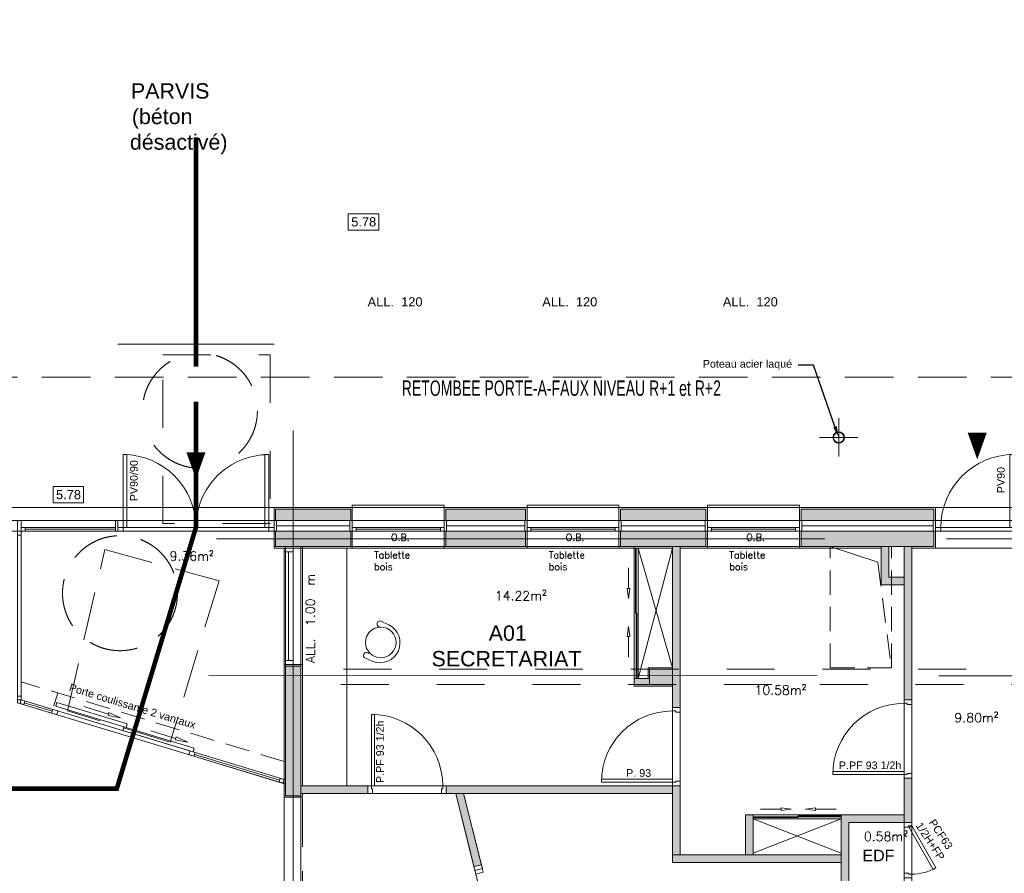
# Model space of a CAD drawing. Header units: metres. Extents: x -27451 to 793200, y -12566 to 75286.
# Tile 19 of 27: x 52649 to 65497, y 26230 to 37367. Entities that reach past the tile are written whole.
import ezdxf
from ezdxf import colors
from ezdxf.entities.mleader import LeaderData, LeaderLine
from ezdxf.math import Vec2, Vec3

# ---------------------------------------------------------------- set-up
doc = ezdxf.new("R2010")
doc.units = ezdxf.units.M
doc.header["$LTSCALE"] = 50
for name, pattern in [('AXES', [50.8, 31.75, -6.35, 6.35, -6.35]), ('CACHE', [9.525, 6.35, -3.175]), ('INTERROMPU', [19.05, 12.7, -6.35]), ('PLURIELLE', [0.5, 0.25, -0.25]), ('POINTILLE', [6.35, 0, -6.35])]:
    doc.linetypes.add(name, pattern=pattern)
doc.layers.get('0').update_dxf_attribs({"lineweight": 0})
doc.layers.get('DefPoints').update_dxf_attribs({"lineweight": 0})
for name, color, linetype, lineweight in [('B-BORDURE', 9, 'Continuous', 0), ('D-CLDIST', 3, 'Continuous', 0), ('D-CLDOUB', 2, 'Continuous', 0), ('D-ISOLAT', 104, 'Continuous', 0), ('E-MOBIL', 43, 'Continuous', 0), ('H-CLOISON', 20, 'Continuous', 0), ('H-PAROIS', 9, 'Continuous', 0), ('O-MENUISEXT', 1, 'Continuous', 0), ('O-MENUISINT', 6, 'Continuous', 0), ('P-PLAF. PLACO', 60, 'Continuous', 0), ('R-COT50', 7, 'Continuous', 0), ('R-TEXTE1', 7, 'Continuous', 0), ('R-TEXTE2', 1, 'Continuous', 0), ('S-AXESTR', 1, 'AXES', 0), ('S-CHARPENTE', 8, 'Continuous', 0), ('S-ELTVUS', 195, 'Continuous', 0), ('S-MACON', 4, 'Continuous', 0), ('S-POUTRE', 8, 'INTERROMPU', 0), ('T-DIVERS', 52, 'Continuous', 0), ('T-TEXTE SURFACE', 31, 'Continuous', 0), ('V-ENDUIT', 3, 'Continuous', 0)]:
    doc.layers.add(name, color=color, linetype=linetype, lineweight=lineweight)
doc.layers.add('R-ACCESSIBILITE PMR', color=7, linetype='Continuous', lineweight=0, true_color=0x8f23b3)
doc.layers.add('SU-SURHAB', color=21, linetype='Continuous', lineweight=0, plot=False)
doc.layers.add('SU-SURHOB', color=225, linetype='Continuous', lineweight=0, plot=False)
doc.styles.add('AAP Fort', font='swiss.ttf')
doc.styles.add('AAP Light', font='simplex.shx', dxfattribs={"width": 0.67})
doc.styles.add('Cotation', font='Romans.shx')
doc.linetypes.add('ISOLATION', pattern='A,0.00254,-2.54,[134,ltypeshp.shx,S=2.54,R=0,X=-2.54,Y=0],-5.08,[134,ltypeshp.shx,S=2.54,R=180,X=2.54,Y=0],-2.54', length=10.16254)
doc.dimstyles.new('COT50', dxfattribs={"dimscale": 0, "dimtxt": 120, "dimasz": 10, "dimexe": 1.25, "dimexo": 0.625, "dimgap": 50, "dimtad": 1, "dimdec": 1, "dimlfac": 0.1, "dimrnd": 0.5, "dimdsep": 46, "dimtxsty": 'Cotation', "dimblk1": 'POINTCOT', "dimblk2": 'POINTCOT', "dimsah": 1, "dimcen": 150, "dimse1": 1, "dimse2": 1, "dimadec": 0, "dimazin": 0, "dimtfac": 1, "dimtdec": 1, "dimtix": 1, "dimtmove": 2, "dimatfit": 3, "dimldrblk": 'POINTCOT', "dimfxl": 1, "dimtfill": 1, "dimtolj": 1, "dimarcsym": 0})

# ---------------------------------------------------------------- blocks, each defined once
blk = doc.blocks.new('Pext_140')
for points in [[(-197, 0), (-192, 0), (-192, 95), (-197, 95)], [(-7, 0), (-12, 0), (-12, 95), (-7, 95)], [(-204, -5), (-197, -5), (-197, 0), (-204, 0)], [(0, -5), (-7, -5), (-7, 0), (0, 0)]]:
    blk.add_lwpolyline(points, close=True)
for centre, start, end in [((-197, 0), 0, 90), ((-7, 0), 90, 180)]:
    blk.add_arc(centre, 95, start, end)
blk = doc.blocks.new('Pext_90')
for points in [[(-7, 0), (-12, 0), (-12, 95), (-7, 95)], [(-102, -5), (-109, -5), (-109, 0), (-102, 0)], [(0, -5), (-7, -5), (-7, 0), (0, 0)]]:
    blk.add_lwpolyline(points, close=True)
blk.add_arc((-7, 0), 95, 90, 180)
blk = doc.blocks.new('Pint_Cloison10_63')
for points in [[(-6.5, -3.5), (-4.5, 0), (-59.1, 31.5), (-61.1, 28)], [(-66, -10), (-72, -10), (-72, 0), (-67.5, 0), (-67.5, -4), (-66, -4)]]:
    blk.add_lwpolyline(points, close=True)
blk.add_lwpolyline([(0, -10), (-6, -10), (-6, -4), (-4.5, -4), (-4.5, 0), (0, 0), (0, -10)])
blk.add_arc((-4.5, 0), 63, 150, 180)
blk = doc.blocks.new('Pint_Cloison10_93')
for points in [[(-8.5, 0), (-4.5, 0), (-4.5, 93), (-8.5, 93)], [(-96, -10), (-102, -10), (-102, 0), (-97.5, 0), (-97.5, -4), (-96, -4)]]:
    blk.add_lwpolyline(points, close=True)
blk.add_lwpolyline([(0, -10), (-6, -10), (-6, -4), (-4.5, -4), (-4.5, 0), (0, 0), (0, -10)])
at = {"ltscale": 25}
blk.add_arc((-4.5, 0), 93, 90, 180, dxfattribs=at)
blk = doc.blocks.new('D-FLECH3')
for p, q in [((-50.1, 0), (-33.6, 2.1)), ((-33.6, -2.1), (-50.1, 0)), ((-33.6, 2.1), (-33.6, -2.1)), ((0, 0), (-33.6, 0))]:
    blk.add_line(p, q)
blk = doc.blocks.new('POINTCOT')
for p, q in [((0, 15), (0, -15)), ((-15, 0), (15, 0))]:
    blk.add_line(p, q)
at = {"const_width": 2.5}
blk.add_lwpolyline([(-1.3, 0, 1), (1.3, 0, 1)], format="xyb", close=True, dxfattribs=at)
blk = doc.blocks.new('*D538')
at = {"layer": 'DefPoints', "color": 0, "transparency": 16777216}
for p in [(52306, 30643), (52619, 30643), (52619, 28543)]:
    blk.add_point(p, dxfattribs=at)
at = {"layer": 'R-COT50', "color": 0, "lineweight": -2, "transparency": 16777216}
blk.add_line((52306, 28553), (52306, 30633), dxfattribs=at)
at = {"layer": 'R-COT50', "color": 0, "lineweight": -2, "transparency": 16777216, "xscale": 10, "yscale": 10, "zscale": 10}
for p, rotation in [((52306, 30643), 90), ((52306, 28543), 270)]:
    blk.add_blockref('POINTCOT', p, dxfattribs=dict(at, rotation=rotation))
at = {"layer": 'R-COT50', "color": 0, "transparency": 16777216, "insert": (52196, 29593), "char_height": 120, "attachment_point": 5, "rotation": 90, "style": 'Cotation', "bg_fill": 3, "box_fill_scale": 1.1, "bg_fill_color": 256, "bg_fill_true_color": 13158600, "bg_fill_transparency": 0}
blk.add_mtext('\\A1;210 x 240 + 60', dxfattribs=at)

msp = doc.modelspace()

# ---------------------------------------------------------------- hatches: boundary and pattern name
at = {"layer": 'H-CLOISON'}
h = msp.add_hatch(color=256, dxfattribs=at)
h.paths.add_polyline_path([(61169.13, 28392.84), (61269.13, 28392.84), (61269.13, 28692.84), (61169.13, 28692.84)])
h.paths.add_polyline_path([(61269.13, 28808.04), (61169.13, 28808.12), (61169.13, 28692.84), (61269.13, 28692.84)])
h.paths.add_polyline_path([(61169.13, 28892.84), (61169.13, 28808.12), (61269.13, 28808.04), (61269.13, 28892.84)])
h.paths.add_polyline_path([(61169.13, 28892.84), (61269.13, 28892.84), (61269.13, 30492.84), (61169.13, 30492.84)])
h = msp.add_hatch(color=256, dxfattribs=at)
h.dxf.hatch_style = 1
h.paths.add_polyline_path([(64024.13, 30092.84), (63989.13, 30092.84), (63989.13, 30251.64), (63889.13, 30251.64), (63889.13, 29992.84), (64024.13, 29992.84)])
h.paths.add_polyline_path([(64189.13, 30092.84), (64099.77, 30092.84, -0.00005643), (64090.48, 29992.84), (64189.13, 29992.84)])
h.paths.add_polyline_path([(64024.13, 30092.84), (64024.13, 29992.84), (64090.48, 29992.84, 0.00005643), (64099.77, 30092.84)])
h.paths.add_polyline_path([(63989.13, 30399.64), (63889.13, 30399.64), (63889.13, 30251.64), (63989.13, 30251.64)])
h.paths.add_polyline_path([(63989.13, 30439.11), (63889.13, 30479.44), (63889.13, 30399.64), (63989.13, 30399.64)])
h.paths.add_polyline_path([(63989.13, 30492.84), (63889.13, 30492.84), (63889.13, 30479.44), (63989.13, 30439.11)])
h = msp.add_hatch(color=256, dxfattribs=at)
h.dxf.hatch_style = 1
h.paths.add_polyline_path([(64289.13, 30472.84), (64289.13, 30492.84), (64189.13, 30492.84), (64189.13, 28892.84), (64289.13, 28892.84)])
h.paths.add_polyline_path([(64289.13, 28892.84), (64189.13, 28892.84), (64189.13, 28805.77), (64289.13, 28805.69)])
h.paths.add_polyline_path([(64289.13, 28805.69), (64189.13, 28805.77), (64189.13, 28692.84), (64289.13, 28692.84)])
h.paths.add_polyline_path([(64289.13, 28692.84), (64189.13, 28692.84), (64189.13, 28492.84), (64289.13, 28492.84)])
h = msp.add_hatch(color=256, dxfattribs=at)
h.paths.add_polyline_path([(60869.13, 28772.84), (60669.13, 28772.84), (60669.13, 28692.84), (60869.13, 28692.84)])
h.paths.add_polyline_path([(61169.13, 28692.84), (60869.13, 28692.84), (60669.13, 28692.84), (60669.13, 28672.84), (61169.13, 28672.84)])
for points in [[(56319.13, 27372.84), (56319.13, 27272.84), (57194.13, 27272.84), (57194.13, 27372.84)], [(58214.13, 27372.84), (58214.13, 27272.84), (61169.13, 27272.84), (61169.13, 27372.84)], [(61269.13, 27372.84), (61169.13, 27372.84), (61169.13, 27272.84), (61169.13, 26472.84), (61269.13, 26472.84)], [(64189.13, 26892.84), (64289.13, 26892.84), (64289.13, 27472.84), (64189.13, 27472.84)], [(58577.38, 26317.02), (58674.41, 26341.21), (58442.13, 27272.84), (58339.06, 27272.84)], [(63469.13, 26992.84), (63469.13, 26892.84), (64189.13, 26892.84), (64189.13, 26992.84)]]:
    msp.add_hatch(color=256, dxfattribs=at).paths.add_polyline_path(points)
h = msp.add_hatch(color=256, dxfattribs=at)
h.paths.add_polyline_path([(59037.29, 24885.77), (58940.26, 24861.57), (59261.22, 23574.27), (59364.28, 23574.27)])
h.paths.add_polyline_path([(59989.13, 23574.27), (59261.22, 23574.27), (59286.16, 23474.27), (59989.13, 23474.27)])
h.paths.add_polyline_path([(64189.13, 23474.27), (64189.13, 23574.27), (61834.13, 23574.27), (61834.13, 23474.27)])
h.paths.add_polyline_path([(64289.13, 23594.27), (64189.13, 23594.27), (64189.13, 23474.27), (64289.13, 23474.27)])
h.paths.add_polyline_path([(64289.13, 24168.56), (64189.13, 24168.56), (64189.13, 23994.27), (64289.13, 23994.27)])
h.paths.add_polyline_path([(64189.13, 24094.27), (63469.13, 24094.27), (63469.13, 23994.27), (64189.13, 23994.27)])
h.paths.add_polyline_path([(63469.13, 26992.84), (63369.13, 26992.84), (63369.13, 23574.27), (63469.13, 23574.27)])
h = msp.add_hatch(color=256, dxfattribs=at)
h.paths.add_polyline_path([(62219.13, 26992.84), (62119.13, 26992.84), (62119.13, 26472.84), (62219.13, 26472.84)])
h.paths.add_polyline_path([(63369.13, 26372.84), (63369.13, 26472.84), (61169.13, 26472.84), (61169.13, 26372.84)])
at = {"layer": 'H-PAROIS', "true_color": 0x002f5f}
h = msp.add_hatch(color=158, dxfattribs=at)
h.dxf.hatch_style = 1
h.paths.add_polyline_path([(56969.13, 30832.84), (56969.13, 30982.84), (55989.13, 30982.84), (55989.13, 30832.84)])
h = msp.add_hatch(color=158, dxfattribs=at)
h.dxf.hatch_style = 1
h.paths.add_polyline_path([(58209.13, 30982.84), (58209.13, 30832.84), (59249.13, 30832.84), (59249.13, 30982.84)])
h = msp.add_hatch(color=158, dxfattribs=at)
h.dxf.hatch_style = 1
h.paths.add_polyline_path([(61604.59, 30832.84), (61604.59, 30982.84), (60489.13, 30982.84), (60489.13, 30832.84)])
h = msp.add_hatch(color=158, dxfattribs=at)
h.dxf.hatch_style = 1
h.paths.add_polyline_path([(62844.59, 30982.84), (62844.59, 30832.84), (64579.13, 30832.84), (64579.13, 30982.84)])
h = msp.add_hatch(color=158, dxfattribs=at)
h.dxf.hatch_style = 1
h.paths.add_polyline_path([(56969.13, 30492.84), (56969.13, 30692.84), (55984.13, 30692.84), (55989.13, 30492.84)])
h = msp.add_hatch(color=158, dxfattribs=at)
h.dxf.hatch_style = 1
h.paths.add_polyline_path([(58209.13, 30692.84), (58209.13, 30492.84), (59249.13, 30492.84), (59249.13, 30692.84)])
h = msp.add_hatch(color=158, dxfattribs=at)
h.dxf.hatch_style = 1
h.paths.add_polyline_path([(61604.59, 30492.84), (61604.59, 30692.84), (60489.13, 30692.84), (60489.13, 30492.84)])
h = msp.add_hatch(color=158, dxfattribs=at)
h.dxf.hatch_style = 1
h.paths.add_polyline_path([(64579.13, 30492.84), (64579.13, 30692.84), (62844.59, 30692.84), (62844.59, 30492.84)])
h = msp.add_hatch(color=158, dxfattribs=at)
h.dxf.hatch_style = 1
h.paths.add_polyline_path([(56319.13, 28952.84), (56119.13, 28952.84), (56119.13, 27242.84), (56319.13, 27242.84)])
h = msp.add_hatch(color=158, dxfattribs=at)
h.dxf.hatch_style = 1
h.paths.add_polyline_path([(60869.13, 28692.84), (61169.13, 28692.84), (61169.13, 28892.84), (60869.13, 28892.84)])

# ---------------------------------------------------------------- linework, layer by layer
at = {"layer": 'B-BORDURE'}
msp.add_line((53929.13, 33132.84), (55969.13, 33132.84), dxfattribs=at)
at = {"layer": 'D-CLDIST'}
for p, q in [((61169.13, 30492.84), (61169.13, 28392.84)), ((61269.13, 30492.84), (61269.13, 28392.84)), ((63989.13, 30492.84), (63889.13, 30492.84)), ((63889.13, 30492.84), (63889.13, 29992.84)), ((63989.13, 30092.84), (63989.13, 30492.84)), ((64189.13, 30492.84), (63989.13, 30492.84)), ((63989.13, 30092.84), (63989.13, 30492.84)), ((64189.13, 30492.84), (64189.13, 28492.84)), ((64289.13, 30492.84), (64289.13, 28492.84)), ((64189.13, 30092.84), (63989.13, 30092.84)), ((64189.13, 30092.84), (63989.13, 30092.84)), ((64189.13, 29992.84), (64189.13, 30092.84)), ((63889.13, 29992.84), (64189.13, 29992.84)), ((64189.13, 29432.84), (64189.13, 29632.84)), ((60869.13, 28772.84), (60669.13, 28772.84)), ((60669.13, 28772.84), (60669.13, 28672.84)), ((61169.13, 28672.84), (60669.13, 28672.84)), ((57194.13, 27372.84), (56319.13, 27372.84)), ((61169.13, 27372.84), (58214.13, 27372.84)), ((61169.13, 27372.84), (61169.13, 26372.84)), ((61269.13, 27372.84), (61269.13, 26472.84)), ((64189.13, 27472.84), (64189.13, 26892.84)), ((64289.13, 27472.84), (64289.13, 26874.27)), ((57194.13, 27272.84), (56319.13, 27272.84)), ((61169.13, 27272.84), (58214.13, 27272.84)), ((58577.38, 26317.02), (58339.06, 27272.84)), ((58674.41, 26341.21), (58442.13, 27272.84)), ((62119.13, 26472.84), (62119.13, 26992.84)), ((62119.13, 26992.84), (62219.13, 26992.84)), ((62219.13, 26992.84), (62219.13, 26472.84)), ((63369.13, 26992.84), (63369.13, 23574.27)), ((63369.13, 26992.84), (64189.13, 26992.84)), ((63469.13, 26892.84), (63469.13, 23574.27)), ((63469.13, 26892.84), (64189.13, 26892.84)), ((63369.13, 26472.84), (61169.13, 26472.84)), ((58674.41, 26341.21), (58577.38, 26317.02)), ((63369.13, 26372.84), (61169.13, 26372.84))]:
    msp.add_line(p, q, dxfattribs=at)
msp.add_lwpolyline([(60849.13, 28772.84), (60849.13, 28912.84), (61169.13, 28912.84)], dxfattribs=at)
at = {"layer": 'D-CLDOUB'}
for p, q in [((55969.13, 30692.84), (55969.13, 30472.84)), ((56989.13, 30472.84), (56989.13, 30692.84)), ((58189.13, 30692.84), (58189.13, 30472.84)), ((59269.13, 30472.84), (59269.13, 30692.84)), ((60469.13, 30472.84), (60469.13, 30692.84)), ((61624.59, 30472.84), (61624.59, 30692.84)), ((62824.59, 30472.84), (62824.59, 30692.84)), ((64599.13, 30472.84), (64599.13, 30692.84)), ((56989.13, 30472.84), (55969.13, 30472.84)), ((59269.13, 30472.84), (58189.13, 30472.84)), ((61169.13, 30472.84), (60469.13, 30472.84)), ((61624.59, 30472.84), (61269.13, 30472.84)), ((63889.13, 30472.84), (62824.59, 30472.84)), ((64599.13, 30472.84), (64289.13, 30472.84)), ((56099.13, 27222.84), (56099.13, 28952.84)), ((56339.13, 28952.84), (56099.13, 28952.84)), ((56339.13, 27372.84), (56339.13, 28952.84)), ((56339.13, 27222.84), (56339.13, 27272.84)), ((56339.13, 27222.84), (56099.13, 27222.84))]:
    msp.add_line(p, q, dxfattribs=at)
at = {"layer": 'D-ISOLAT', "color": 32, "linetype": 'ISOLATION'}
for p, q in [((55999.13, 30762.84), (56959.13, 30762.84)), ((58219.13, 30762.84), (59239.13, 30762.84)), ((60499.13, 30762.84), (61594.59, 30762.84)), ((62854.59, 30762.84), (64569.13, 30762.84))]:
    msp.add_line(p, q, dxfattribs=at)
at = {"layer": 'E-MOBIL'}
for p, q in [((56919.13, 30472.84), (56919.13, 27372.84)), ((57464.17, 29470.47), (57350.33, 29522.1)), ((57257.67, 28995.11), (57143.83, 29046.73))]:
    msp.add_line(p, q, dxfattribs=at)
msp.add_circle((57360.92, 29242.79), 200, dxfattribs=at)
for centre, radius, start, end in [((57352.38, 29236.5), 259.31, 248.576677, 64.462763), ((57351.83, 29482.37), 39.75, 92.17159, 272.171591), ((57174.7, 29071.78), 39.75, 39.041488, 219.041488)]:
    msp.add_arc(centre, radius, start, end, dxfattribs=at)
at = {"layer": 'O-MENUISEXT', "ltscale": 250}
for p, q in [((53899.13, 30742.84), (52669.13, 30742.84)), ((53899.13, 30717.84), (52719.13, 30717.84)), ((53899.13, 30692.84), (52669.13, 30692.84)), ((52669.13, 30692.84), (52669.13, 28492.84)), ((53066.15, 28320.28), (52619.13, 28455.74)), ((53080.65, 28368.13), (52669.13, 28492.84)), ((52709.73, 28454.41), (53073.4, 28344.21)), ((56119.13, 27395.14), (54922.78, 27757.67)), ((54930.03, 27781.59), (56042.85, 27444.37)), ((56119.13, 27447.38), (54937.28, 27805.52))]:
    msp.add_line(p, q, dxfattribs=at)
at = {"layer": 'O-MENUISEXT'}
for p, q in [((56989.13, 30742.84), (58189.13, 30742.84)), ((57039.13, 30717.84), (58139.13, 30717.84)), ((59269.13, 30742.84), (60469.13, 30742.84)), ((59319.13, 30717.84), (60419.13, 30717.84)), ((62824.59, 30742.84), (61624.59, 30742.84)), ((62774.59, 30717.84), (61674.59, 30717.84))]:
    msp.add_line(p, q, dxfattribs=at)
at = {"layer": 'O-MENUISEXT', "linetype": 'CACHE'}
for p, q in [((56099.13, 27688.55), (52669.13, 28727.94)), ((53095.15, 28415.98), (53145.91, 28583.46))]:
    msp.add_line(p, q, dxfattribs=at)
at = {"layer": 'O-MENUISEXT'}
for points in [[(52669.13, 30692.84), (52619.13, 30692.84), (52619.13, 30832.84), (52669.13, 30832.84)], [(53929.13, 30692.84), (53899.13, 30692.84), (53899.13, 30832.84), (53929.13, 30832.84)], [(55999.13, 30692.84), (53899.13, 30692.84), (53899.13, 30832.84), (55999.13, 30832.84)], [(55999.13, 30692.84), (55969.13, 30692.84), (55969.13, 30832.84), (55999.13, 30832.84)], [(56959.13, 30832.84), (56959.13, 30692.84), (56989.13, 30692.84), (56989.13, 30832.84)], [(56959.13, 30832.84), (58219.13, 30832.84), (58219.13, 30692.84), (56959.13, 30692.84)], [(56989.13, 30742.84), (57039.13, 30742.84), (57039.13, 30692.84), (56989.13, 30692.84)], [(58189.13, 30742.84), (58139.13, 30742.84), (58139.13, 30692.84), (58189.13, 30692.84)], [(58189.13, 30832.84), (58189.13, 30692.84), (58219.13, 30692.84), (58219.13, 30832.84)], [(59239.13, 30832.84), (59239.13, 30692.84), (59269.13, 30692.84), (59269.13, 30832.84)], [(59239.13, 30832.84), (60499.13, 30832.84), (60499.13, 30692.84), (59239.13, 30692.84)], [(59269.13, 30742.84), (59319.13, 30742.84), (59319.13, 30692.84), (59269.13, 30692.84)], [(60469.13, 30742.84), (60419.13, 30742.84), (60419.13, 30692.84), (60469.13, 30692.84)], [(60469.13, 30832.84), (60469.13, 30692.84), (60499.13, 30692.84), (60499.13, 30832.84)], [(61624.59, 30832.84), (61624.59, 30692.84), (61594.59, 30692.84), (61594.59, 30832.84)], [(62854.59, 30832.84), (61594.59, 30832.84), (61594.59, 30692.84), (62854.59, 30692.84)], [(61624.59, 30742.84), (61674.59, 30742.84), (61674.59, 30692.84), (61624.59, 30692.84)], [(62824.59, 30742.84), (62774.59, 30742.84), (62774.59, 30692.84), (62824.59, 30692.84)], [(62854.59, 30832.84), (62854.59, 30692.84), (62824.59, 30692.84), (62824.59, 30832.84)], [(64599.13, 30832.84), (64599.13, 30692.84), (64569.13, 30692.84), (64569.13, 30832.84)], [(64569.13, 30832.84), (65719.13, 30832.84), (65719.13, 30692.84), (64569.13, 30692.84)]]:
    msp.add_lwpolyline(points, close=True, dxfattribs=at)
at = {"layer": 'O-MENUISEXT', "ltscale": 250}
for points in [[(52719.13, 30692.84), (52669.13, 30692.84), (52669.13, 30742.84), (52719.13, 30742.84)], [(52669.13, 30642.84), (52619.13, 30642.84), (52619.13, 30692.84), (52669.13, 30692.84)], [(52669.13, 28492.84), (52619.13, 28492.84), (52619.13, 28542.84), (52669.13, 28542.84)], [(52702.48, 28430.49), (52654.63, 28444.99), (52669.13, 28492.84), (52716.99, 28478.34)], [(54037.82, 28130.33), (54052.32, 28178.18), (53133.58, 28456.59), (53119.08, 28408.73)], [(53066.15, 28320.28), (53133.15, 28299.98), (53147.65, 28347.83), (53080.65, 28368.13)], [(54913.36, 27812.77), (54927.86, 27860.62), (54009.11, 28139.03), (53994.61, 28091.18)], [(54922.78, 27757.67), (54855.79, 27777.97), (54870.29, 27825.82), (54937.28, 27805.52)], [(56084.63, 27405.59), (56035.6, 27420.45), (56050.11, 27468.3), (56099.13, 27453.44)]]:
    msp.add_lwpolyline(points, close=True, dxfattribs=at)
at = {"layer": 'O-MENUISINT'}
for p, q in [((56099.13, 30472.84), (56099.13, 28952.84)), ((56219.13, 30472.84), (56219.13, 28952.84)), ((60669.13, 30472.84), (60669.13, 28772.84)), ((60719.13, 28772.84), (61169.13, 30472.84)), ((60719.13, 30472.84), (61169.13, 28912.84)), ((56099.13, 30422.84), (56219.13, 30422.84)), ((56159.13, 30422.84), (56159.13, 29005.67)), ((56099.13, 29005.67), (56219.13, 29005.67)), ((62219.13, 26992.84), (64189.13, 26992.84)), ((62219.13, 26992.84), (63369.13, 26992.84)), ((62219.13, 26942.84), (63369.13, 26492.84)), ((62219.13, 26492.84), (63369.13, 26942.84)), ((62219.13, 26942.84), (63369.13, 26942.84))]:
    msp.add_line(p, q, dxfattribs=at)
for points in [[(60694.13, 29622.84), (60684.13, 29622.84), (60684.13, 30472.84), (60694.13, 30472.84)], [(60704.13, 29622.84), (60694.13, 29622.84), (60694.13, 28772.84), (60704.13, 28772.84)], [(62809.11, 26957.84), (62809.11, 26967.84), (62219.13, 26967.84), (62219.13, 26957.84)], [(62809.11, 26967.84), (62809.11, 26977.84), (63369.13, 26977.84), (63369.13, 26967.84)], [(58589.47, 26268.5), (58686.5, 26292.69), (58674.41, 26341.21), (58577.38, 26317.02)]]:
    msp.add_lwpolyline(points, close=True, dxfattribs=at)
at = {"layer": 'P-PLAF. PLACO', "color": 253}
msp.add_lwpolyline([(60719.13, 30472.84), (61169.13, 30472.84), (61169.13, 28912.84), (60849.13, 28912.84), (60849.13, 28772.84), (60719.13, 28772.84), (60719.13, 30472.84)], dxfattribs=at)
for points in [[(62219.13, 26472.84), (63369.13, 26472.84), (63369.13, 26942.84), (62219.13, 26942.84)], [(63469.13, 26892.84), (64189.13, 26892.84), (64189.13, 26092.84), (63469.13, 26092.84)]]:
    msp.add_lwpolyline(points, close=True, dxfattribs=at)
at = {"layer": 'R-ACCESSIBILITE PMR', "linetype": 'POINTILLE', "ltscale": 0.5, "const_width": 60}
for points in [[(54949.13, 35832.75), (54949.13, 32838.51)], [(54949.13, 32382.84), (54949.13, 30742.84), (53916.38, 27334.76), (52109.36, 27334.76), (52109.36, 29667.84), (50743.98, 29667.84)]]:
    msp.add_lwpolyline(points, dxfattribs=at)
at = {"layer": 'R-ACCESSIBILITE PMR', "linetype": 'PLURIELLE', "ltscale": 50}
msp.add_lwpolyline([(54519.13, 32992.84), (55919.13, 32992.84), (55919.13, 30792.84), (54519.13, 30792.84), (54519.13, 32992.84)], dxfattribs=at)
at = {"layer": 'R-ACCESSIBILITE PMR', "linetype": 'INTERROMPU'}
msp.add_lwpolyline([(53760.51, 30453.29), (55250.34, 30047.28), (54612.32, 27941.83), (53272.49, 28347.84), (53760.51, 30453.29)], dxfattribs=at)
at = {"layer": 'R-ACCESSIBILITE PMR', "linetype": 'PLURIELLE', "ltscale": 50}
msp.add_circle((55000.93, 32265.27), 750, dxfattribs=at)
at = {"layer": 'R-ACCESSIBILITE PMR', "linetype": 'INTERROMPU'}
msp.add_circle((53958.11, 29884.43), 750, dxfattribs=at)
at = {"layer": 'R-TEXTE1'}
for points in [[(56937.07, 34623.16), (57333.95, 34623.16), (57333.95, 34835.25), (56937.07, 34835.25)], [(53085.03, 31063.97), (53481.91, 31063.97), (53481.91, 31276.05), (53085.03, 31276.05)]]:
    msp.add_lwpolyline(points, close=True, dxfattribs=at)
at = {"layer": 'R-TEXTE2'}
for points in [[(65144.13, 31630.04, 0, 250, 0), (65144.13, 31980.04, 0, 0, 0)], [(54949.13, 31374.14, 0, 250, 0), (54949.13, 31724.14, 0, 0, 0)]]:
    msp.add_lwpolyline(points, format="xyseb", dxfattribs=at)
at = {"layer": 'S-AXESTR', "ltscale": 5}
for p, q in [((56219.13, 32009), (56219.13, 16524.27)), ((55219.13, 30592.84), (75090.19, 30592.84)), ((55119.13, 28812.84), (80774.77, 28792.84))]:
    msp.add_line(p, q, dxfattribs=at)
at = {"layer": 'S-CHARPENTE', "linetype": 'AXES', "ltscale": 0.5}
for p, q in [((63336.63, 31667.02), (63336.63, 32167.02)), ((63086.63, 31917.02), (63586.63, 31917.02))]:
    msp.add_line(p, q, dxfattribs=at)
at = {"layer": 'S-CHARPENTE'}
for radius in [75, 67]:
    msp.add_circle((63336.63, 31917.02), radius, dxfattribs=at)
at = {"layer": 'S-ELTVUS'}
for p, q in [((56989.13, 31032.84), (58189.13, 31032.84)), ((56989.13, 31032.84), (56989.13, 31002.84)), ((58189.13, 31032.84), (58189.13, 31002.84)), ((59269.13, 31032.84), (60469.13, 31032.84)), ((59269.13, 31032.84), (59269.13, 31002.84)), ((60469.13, 31032.84), (60469.13, 31002.84)), ((61624.59, 31032.84), (62824.59, 31032.84)), ((61624.59, 31032.84), (61624.59, 31002.84)), ((62824.59, 31032.84), (62824.59, 31002.84)), ((51074.13, 30832.84), (55969.13, 30832.84)), ((54049.13, 30742.84), (55849.13, 30742.84)), ((64669.13, 30742.84), (65569.13, 30742.84)), ((56339.13, 30492.84), (56339.13, 28952.84)), ((56989.13, 30472.84), (58189.13, 30472.84)), ((59269.13, 30472.84), (60469.13, 30472.84)), ((60669.13, 28772.84), (60669.13, 30472.84)), ((60719.13, 28772.84), (60719.13, 30472.84)), ((61624.59, 30472.84), (62824.59, 30472.84))]:
    msp.add_line(p, q, dxfattribs=at)
at = {"layer": 'S-MACON'}
for p, q in [((56969.13, 30982.84), (55989.13, 30982.84)), ((55989.13, 30832.84), (55989.13, 30982.84)), ((56969.13, 30832.84), (56969.13, 30982.84)), ((59249.13, 30982.84), (58209.13, 30982.84)), ((58209.13, 30832.84), (58209.13, 30982.84)), ((59249.13, 30832.84), (59249.13, 30982.84)), ((61604.59, 30982.84), (60489.13, 30982.84)), ((60489.13, 30832.84), (60489.13, 30982.84)), ((61604.59, 30832.84), (61604.59, 30982.84)), ((64579.13, 30982.84), (62844.59, 30982.84)), ((62844.59, 30832.84), (62844.59, 30982.84)), ((64579.13, 30832.84), (64579.13, 30982.84)), ((56969.13, 30832.84), (55989.13, 30832.84)), ((59249.13, 30832.84), (58209.13, 30832.84)), ((61604.59, 30832.84), (60489.13, 30832.84)), ((64579.13, 30832.84), (62844.59, 30832.84)), ((55989.13, 30692.84), (55989.13, 30492.84)), ((56969.13, 30692.84), (55989.13, 30692.84)), ((56969.13, 30492.84), (56969.13, 30692.84)), ((59249.13, 30692.84), (58209.13, 30692.84)), ((58209.13, 30692.84), (58209.13, 30492.84)), ((59249.13, 30492.84), (59249.13, 30692.84)), ((60489.13, 30492.84), (60489.13, 30692.84)), ((61604.59, 30692.84), (60489.13, 30692.84)), ((61604.59, 30492.84), (61604.59, 30692.84)), ((62844.59, 30492.84), (62844.59, 30692.84)), ((64579.13, 30692.84), (62844.59, 30692.84)), ((64579.13, 30492.84), (64579.13, 30692.84)), ((56969.13, 30492.84), (55989.13, 30492.84)), ((59249.13, 30492.84), (58209.13, 30492.84)), ((61604.59, 30492.84), (60489.13, 30492.84)), ((64579.13, 30492.84), (62844.59, 30492.84)), ((56119.13, 27242.84), (56119.13, 28932.84)), ((56319.13, 28932.84), (56119.13, 28932.84)), ((56319.13, 27242.84), (56319.13, 28932.84)), ((56319.13, 27242.84), (56119.13, 27242.84))]:
    msp.add_line(p, q, dxfattribs=at)
msp.add_lwpolyline([(60869.13, 28692.84), (61169.13, 28692.84), (61169.13, 28892.84), (60869.13, 28892.84)], close=True, dxfattribs=at)
at = {"layer": 'S-POUTRE', "linetype": 'PLURIELLE', "ltscale": 50}
for p, q in [((73749.7, 28892.84), (56319.13, 28892.84)), ((73715.61, 28692.84), (56319.13, 28692.84))]:
    msp.add_line(p, q, dxfattribs=at)
at = {"layer": 'S-POUTRE'}
for p, q in [((56099.13, 25622.84), (56099.13, 27222.84)), ((56339.13, 25622.84), (56339.13, 27222.84))]:
    msp.add_line(p, q, dxfattribs=at)
msp.add_lwpolyline([(51034.13, 32702.84), (74571.58, 32702.84), (73935.79, 28972.84)], dxfattribs=at)
at = {"layer": 'SU-SURHAB'}
for points in [[(50839.13, 30472.84), (51499.13, 30472.84), (51499.13, 30692.84), (52619.13, 30692.84), (52619.13, 28455.74), (56099.13, 27401.2), (56099.13, 24322.84), (54109.13, 24322.84), (54109.13, 18777.1), (50839.13, 18777.1)], [(52669.13, 28492.84), (56119.13, 27447.38), (56119.13, 30492.84), (55969.13, 30492.84), (55969.13, 30692.84), (52669.13, 30692.84)], [(56319.13, 27372.84), (60669.13, 27372.84), (61169.13, 27372.84), (61169.13, 28672.84), (60669.13, 28672.84), (60669.13, 30492.84), (56319.13, 30492.84)], [(61269.13, 26472.84), (62119.13, 26472.84), (62119.13, 26992.84), (62219.13, 26992.84), (64189.13, 26992.84), (64189.13, 28492.84), (64189.13, 30092.84), (63989.13, 30092.84), (63989.13, 30492.84), (63609.13, 30492.84), (61269.13, 30492.84), (61269.13, 28892.84), (61269.13, 28892.84), (61269.13, 28892.84), (61269.13, 28892.84)], [(64289.13, 23474.27), (65689.13, 23474.27), (65689.13, 30472.84), (64289.13, 30472.84)], [(56319.13, 21944.27), (68129.13, 21944.27), (68129.13, 23474.27), (65689.13, 23474.27), (64289.13, 23474.27), (59286.16, 23474.27), (58339.06, 27272.84), (56319.13, 27272.84)], [(58940.26, 24861.57), (59037.29, 24885.77), (59364.28, 23574.27), (63369.13, 23574.27), (63369.13, 26372.84), (61169.13, 26372.84), (61169.13, 27272.84), (58442.13, 27272.84), (58698.6, 26244.18), (58601.57, 26219.99)], [(63469.13, 26092.84), (64189.13, 26092.84), (64189.13, 26892.84), (63469.13, 26892.84)]]:
    msp.add_lwpolyline(points, close=True, dxfattribs=at)
at = {"layer": 'SU-SURHOB'}
msp.add_lwpolyline([(50839.13, -3785.73), (56099.13, -3785.73), (56099.13, -6925.73), (56339.13, -6925.73), (56339.13, -6155.73), (73749.13, -6155.73), (73749.13, -6925.73), (73989.13, -6925.73), (73989.13, 6364.27), (56319.13, 6364.27), (56319.13, 17114.27), (79894.77, 17114.27), (79894.77, 28912.84), (73753.11, 28912.84), (74109.36, 31002.84), (44559.13, 31002.84)], dxfattribs=at)
at = {"layer": 'T-DIVERS', "linetype": 'CACHE'}
for p, q in [((63224.13, 28912.84), (63224.13, 30492.84)), ((64024.13, 30492.84), (63224.13, 30492.84)), ((64024.13, 28912.84), (64024.13, 30492.84)), ((63846.99, 30291), (64024.13, 28912.84)), ((64024.13, 28912.84), (63224.13, 28912.84))]:
    msp.add_line(p, q, dxfattribs=at)
at = {"layer": 'T-DIVERS'}
msp.add_line((63224.13, 30492.84), (63846.99, 30291), dxfattribs=at)
at = {"layer": 'V-ENDUIT'}
for p, q in [((56989.13, 31002.84), (55969.13, 31002.84)), ((55969.13, 30832.84), (55969.13, 31002.84)), ((56989.13, 30832.84), (56989.13, 31002.84)), ((59269.13, 31002.84), (58189.13, 31002.84)), ((58189.13, 30832.84), (58189.13, 31002.84)), ((59269.13, 30832.84), (59269.13, 31002.84)), ((61624.59, 31002.84), (60469.13, 31002.84)), ((60469.13, 30832.84), (60469.13, 31002.84)), ((61624.59, 30832.84), (61624.59, 31002.84)), ((64599.13, 31002.84), (62824.59, 31002.84)), ((62824.59, 30832.84), (62824.59, 31002.84)), ((64599.13, 30832.84), (64599.13, 31002.84))]:
    msp.add_line(p, q, dxfattribs=at)

# ---------------------------------------------------------------- block references
at = {"layer": 'O-MENUISEXT', "xscale": -10, "yscale": 10, "zscale": 10, "rotation": 359.9999999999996}
msp.add_blockref('Pext_140', (53929.13, 30742.84), dxfattribs=at)
at = {"layer": 'O-MENUISEXT', "xscale": 10, "yscale": 10, "zscale": 10}
msp.add_blockref('Pext_90', (65689.13, 30742.84), dxfattribs=at)
at = {"layer": 'O-MENUISEXT', "ltscale": 250, "xscale": -10, "yscale": 10, "zscale": 10, "rotation": 343.1415776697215}
for p in [(53486.43, 28405.67), (54361.97, 28088.11)]:
    msp.add_blockref('D-FLECH3', p, dxfattribs=at)
at = {"layer": 'O-MENUISINT'}
for name, p, xscale, yscale, zscale, rotation in [('D-FLECH3', (60594.84, 30215.11), -7.999999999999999, 8, 7.999999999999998, 269.9999999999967), ('D-FLECH3', (60594.84, 29050.56), 7.999999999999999, 7.999999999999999, 7.999999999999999, 270.0000000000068), ('Pint_Cloison10_93', (64189.13, 27472.84), -10, 10, 10, 89.9999999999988), ('Pint_Cloison10_93', (61169.13, 27372.84), -10, 10, 10, 89.9999999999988), ('D-FLECH3', (62315.1, 27067.13), 8, 8, 8, 180.0000000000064), ('D-FLECH3', (63303.11, 27067.13), -8, 8, 7.999999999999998, 180), ('Pint_Cloison10_63', (64289.13, 26892.84), -10, 10, 10, 269.9999999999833)]:
    msp.add_blockref(name, p, dxfattribs=dict(at, xscale=xscale, yscale=yscale, zscale=zscale, rotation=rotation))
at = {"layer": 'O-MENUISINT', "xscale": -10, "yscale": 10, "zscale": 10}
msp.add_blockref('Pint_Cloison10_93', (57194.13, 27372.84), dxfattribs=at)

# ---------------------------------------------------------------- texts
at = {"layer": 'O-MENUISEXT', "char_height": 100, "width": 900, "attachment_point": 5, "rotation": 90, "style": 'AAP Fort'}
for s, insert in [('PV90/90', (54140.02, 31352.32)), ('PV90', (65453.45, 31360.62))]:
    msp.add_mtext(s, dxfattribs=dict(at, insert=insert))
at = {"layer": 'O-MENUISEXT', "ltscale": 250, "insert": (54120.97, 28410.54), "char_height": 100, "width": 2449.0013, "attachment_point": 5, "rotation": 343.141587, "style": 'AAP Fort'}
msp.add_mtext('\\A1;Porte coulissante 2 vantaux', dxfattribs=at)
at = {"layer": 'O-MENUISINT', "char_height": 100, "attachment_point": 5, "style": 'AAP Fort'}
for s, insert, width, rotation in [('\\A1;P.PF 93 1/2h', (57351.58, 27815.55), 1609.7149, 90), ('PCF63 \\P1/2H+FP', (64599.73, 26693.25), 1839.7246, 303.531035)]:
    msp.add_mtext(s, dxfattribs=dict(at, insert=insert, width=width, rotation=rotation))
at = {"layer": 'O-MENUISINT', "char_height": 100, "width": 1609.7149, "attachment_point": 5, "style": 'AAP Fort'}
for s, insert in [('\\A1;P.PF 93 1/2h', (63746.42, 27638.18)), ('\\A1;P. 93 ', (60726.42, 27538.18))]:
    msp.add_mtext(s, dxfattribs=dict(at, insert=insert))
at = {"layer": 'R-COT50', "insert": (56441.75, 28676.86), "char_height": 120, "width": 1968.5722, "attachment_point": 4, "rotation": 90, "style": 'Cotation'}
msp.add_mtext('\\pi295.71;ALL.  1.00  m', dxfattribs=at)
at = {"layer": 'R-COT50', "char_height": 120, "width": 1968.5722, "attachment_point": 4, "style": 'Cotation'}
for insert in [(56559.31, 33685.13), (58839.31, 33685.13), (61194.76, 33685.13), (23703.13, 32390.65), (25864.05, 32390.65), (29064.05, 32390.65), (30664.05, 32390.65), (32264.05, 32390.65)]:
    msp.add_mtext('\\pi629.44;{\\fArial|b0|i0|c0|p34;ALL.  120}', dxfattribs=dict(at, insert=insert))
at = {"layer": 'R-TEXTE1', "char_height": 120, "width": 512.6868, "attachment_point": 5, "rotation": 359.999997, "style": 'AAP Fort'}
for insert in [(57138.36, 34729.21), (53286.31, 31170.01)]:
    msp.add_mtext('5.78', dxfattribs=dict(at, insert=insert))
at = {"layer": 'R-TEXTE1', "char_height": 90, "attachment_point": 1, "style": 'Cotation'}
for s, insert in [('{\\W1;O.B.}', (57495.04, 30658.25)), ('{\\W1;O.B.}', (59775.04, 30658.25)), ('{\\W1;O.B.}', (62130.49, 30658.25)), ('{\\W1;Tablette bois}', (57273.25, 30426.62)), ('{\\W1;Tablette bois}', (59553.25, 30426.62)), ('{\\W1;Tablette bois}', (61908.7, 30426.62))]:
    msp.add_mtext_dynamic_manual_height_columns(s, width=79.3871, gutter_width=12.5, heights=[0], dxfattribs=dict(at, insert=insert))
at = {"layer": 'R-TEXTE2', "attachment_point": 4}
for s, insert, char_height, width, style in [('\\pi34.773;{\\fArial|b0|i0|c0|p34;PARVIS \\P\\pi46.404;(béton \\P\\pi21.52;désactivé)}', (54066.14, 36074.42), 200, 1684.1454, 'AAP Fort'), ('\\pi610.69;{\\fArial|b0|i0|c0|p34;P06\\P\\pi115.4;TISANERIE\\P\\pi208.38;DETENTE}', (36128.29, 34077.12), 200, 1684.1454, 'AAP Fort'), ('\\pi1422.4;{\\fArial Narrow|b0|i0|c0|p34;\\W0.8;RETOMBEE PORTE-A-FAUX NIVEAU R+1 et R+2}', (56212.05, 32558.37), 200, 6986.5495, 'AAP Light'), ('\\pi528.16;{\\fArial|b0|i0|c0|p34;ASC.\\P\\pi437.23;630 kg}', (48942.29, 29466.48), 200, 1684.1454, 'AAP Fort'), ('\\pi2526.6;{\\fArial|b0|i0|c0|p34;\\P\\pi2286.9;R05\\P\\pi1647.8;RANGEMENT \\P\\pi1415.7;MATERIEL E.P.S.}', (19530.48, 29211.12), 200, 5053.142, 'AAP Fort'), ('\\pi619.15;{\\fArial|b0|i0|c0|p34;A01\\P\\pi-126.89;SECRETARIAT}', (58150.33, 29195.61), 200, 1684.1454, 'AAP Fort'), ('\\pi609.88;{\\fArial|b0|i0|c0|p34;P05\\P\\pi293.85;ESPACE \\P\\pi-195.58;PROFESSEURS}', (41112.18, 28474.69), 200, 1684.1454, 'AAP Fort'), ('{\\fArial|b0|i0|c0|p34;EDF}', (63645.04, 26462.25), 150, 1684.1454, 'AAP Fort')]:
    msp.add_mtext(s, dxfattribs=dict(at, insert=insert, char_height=char_height, width=width, style=style))
at = {"layer": 'T-TEXTE SURFACE', "char_height": 120, "attachment_point": 1, "style": 'Cotation'}
for s, insert in [('9.36m²', (54604.94, 30427.88)), ('14.22m²', (58848.22, 29911.29)), ('10.58m²', (62236.72, 28679.8)), ('9.80m²', (64846.01, 28320.28)), ('0.58m²', (63664.13, 26771.05))]:
    msp.add_mtext(s, dxfattribs=dict(at, insert=insert))

# ---------------------------------------------------------------- leaders
at = {"layer": 'R-TEXTE1'}
ml = msp.add_multileader_mtext('Standard', dxfattribs=at)
ml.set_content('Poteau acier laqué ', color=256, style='AAP Fort')
ml.set_leader_properties()
ml.build(insert=Vec2(0, 0))
ml.multileader.update_dxf_attribs({"text_left_attachment_type": 2, "text_right_attachment_type": 2, "dogleg_length": 10, "arrow_head_size": 150})
ctx = ml.context
ctx.base_point, ctx.char_height, ctx.arrow_head_size, ctx.landing_gap_size, ctx.plane_origin = Vec3(61463.46, 32859.27), 100, 150, 100, Vec3(61630.19, 33819.66)
ctx.left_attachment, ctx.right_attachment = 2, 2
notes = []
notes.append((ctx, [(1, (1, 1, 0), (63007.76, 32859.27), (-1, 0), 199.29, [(0, [(63336.63, 31917.02)], 0, [])])]))
ctx.mtext.insert, ctx.mtext.rotation, ctx.mtext.flow_direction = Vec3(61563.46, 32926.92), 6.28318531, 5
for ctx, leaders in notes:
    for number, flags, end, landing, length, lines in leaders:
        leader = LeaderData()
        leader.index, (leader.has_last_leader_line, leader.has_dogleg_vector, leader.attachment_direction) = number, flags
        leader.last_leader_point, leader.dogleg_vector, leader.dogleg_length = Vec3(end), Vec3(landing), length
        for number, points, colour, breaks in lines:
            line = LeaderLine()
            line.index, line.vertices, line.color, line.breaks = number, Vec3.list(points), colors.encode_raw_color(colour), breaks
            leader.lines.append(line)
        ctx.leaders.append(leader)

# ---------------------------------------------------------------- next in the draw order: dimensions: what is measured, and where the dimension line sits
at = {"layer": 'R-COT50'}
dim = msp.add_linear_dim(base=(52306.28, 30642.84), p1=(52619.13, 28542.84), p2=(52619.13, 30642.84), angle=90, text='<> x 240 + 60', dimstyle='COT50', override={"dimscale": 1}, dxfattribs=at)
dim.commit()
dim.dimension.update_dxf_attribs({"geometry": '*D538', "text_midpoint": (52196.28, 29592.84)})

doc.saveas('drawing.dxf')
